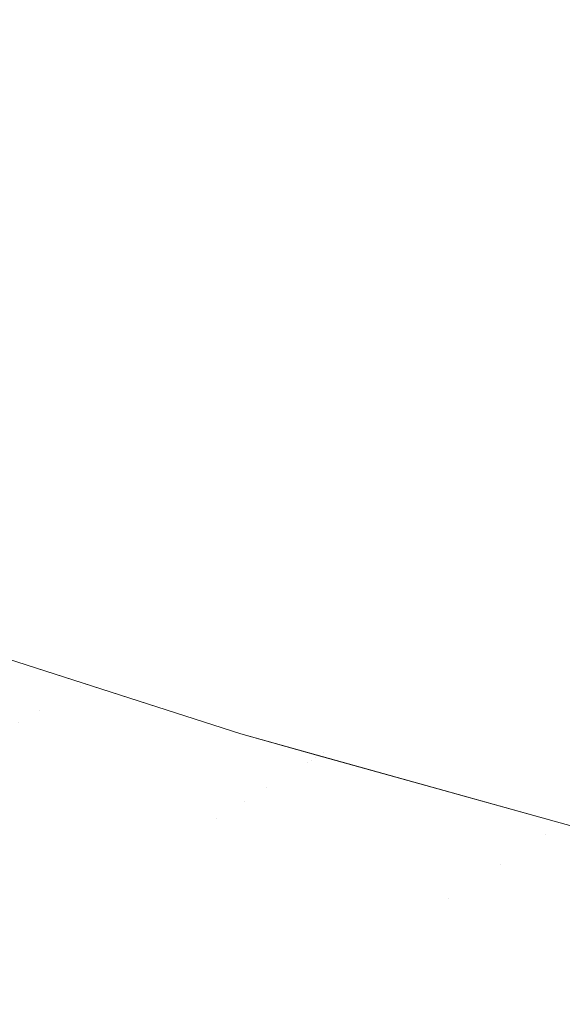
# Model space of a CAD drawing. Header units: centimetres. Extents: x -62 to 63, y 4 to 6.
# Tile 184 of 256: x -19.8177 to -19.7927, y 4.5244 to 4.5698. Entities that reach past the tile are written whole.
import ezdxf

# ---------------------------------------------------------------- set-up
doc = ezdxf.new("R2010")
doc.units = ezdxf.units.CM
doc.header["$LTSCALE"] = 2.54
doc.layers.add('Lucido design-1', color=7, linetype='Continuous')

# ---------------------------------------------------------------- blocks, each defined once
blk = doc.blocks.new('Gruppo-4-1')
at = {"color": 7, "linetype": 'Continuous', "lineweight": 9}
blk.add_3dface([(-61.851453, 5.900212, -2276.22217), (-61.851453, 4.300212, -2276.22217), (62.978378, 4.300212, -2276.22217), (62.978378, 5.900212, -2276.22217)], dxfattribs=at)
for points, invisible_edges in [([(-19.81931, 4.56961, -2276.65914), (-19.827486, 4.572904, -2276.65914), (-19.824774, 4.57409, -2276.657156), (-19.816674, 4.570826, -2276.657156)], 15), ([(-19.811154, 4.573373, -2276.653313), (-19.802926, 4.570233, -2276.653313), (-19.805643, 4.568909, -2276.655213), (-19.813955, 4.572081, -2276.655213)], 15), ([(-19.791709, 4.568553, -2276.651459), (-19.800134, 4.571594, -2276.651459), (-19.797268, 4.572991, -2276.649653), (-19.788934, 4.569982, -2276.649653)], 15), ([(-19.813955, 4.572081, -2276.655213), (-19.805643, 4.568909, -2276.655213), (-19.808281, 4.567623, -2276.657156), (-19.816674, 4.570826, -2276.657156)], 15), ([(-19.794412, 4.567159, -2276.653313), (-19.802926, 4.570233, -2276.653313), (-19.800134, 4.571594, -2276.651459), (-19.791709, 4.568553, -2276.651459)], 15), ([(-19.816674, 4.570826, -2276.657156), (-19.808281, 4.567623, -2276.657156), (-19.810838, 4.566377, -2276.65914), (-19.81931, 4.56961, -2276.65914)], 15), ([(-19.797042, 4.565804, -2276.655213), (-19.805643, 4.568909, -2276.655213), (-19.802926, 4.570233, -2276.653313), (-19.794412, 4.567159, -2276.653313)], 15), ([(-19.81931, 4.56961, -2276.65914), (-19.810838, 4.566377, -2276.65914), (-19.813311, 4.565172, -2276.661164), (-19.82186, 4.568433, -2276.661164)], 15), ([(-19.799596, 4.564488, -2276.657156), (-19.808281, 4.567623, -2276.657156), (-19.805643, 4.568909, -2276.655213), (-19.797042, 4.565804, -2276.655213)], 15), ([(-19.82186, 4.568433, -2276.661164), (-19.813311, 4.565172, -2276.661164), (-19.815699, 4.564008, -2276.663225), (-19.824321, 4.567298, -2276.663225)], 15), ([(-19.791709, 4.568553, -2276.651459), (-19.783003, 4.565582, -2276.651459), (-19.785614, 4.564157, -2276.653313), (-19.794412, 4.567159, -2276.653313)], 15), ([(-19.824321, 4.567298, -2276.663225), (-19.815699, 4.564008, -2276.663225), (-19.818, 4.562886, -2276.665321), (-19.826693, 4.566203, -2276.665321)], 15), ([(-19.802071, 4.563212, -2276.65914), (-19.810838, 4.566377, -2276.65914), (-19.808281, 4.567623, -2276.657156), (-19.799596, 4.564488, -2276.657156)], 15), ([(-19.794412, 4.567159, -2276.653313), (-19.785614, 4.564157, -2276.653313), (-19.788154, 4.562771, -2276.655213), (-19.797042, 4.565804, -2276.655213)], 15), ([(-19.804465, 4.561978, -2276.661164), (-19.813311, 4.565172, -2276.661164), (-19.810838, 4.566377, -2276.65914), (-19.802071, 4.563212, -2276.65914)], 15), ([(-19.797042, 4.565804, -2276.655213), (-19.788154, 4.562771, -2276.655213), (-19.790621, 4.561425, -2276.657156), (-19.799596, 4.564488, -2276.657156)], 15), ([(-19.806777, 4.560786, -2276.663225), (-19.815699, 4.564008, -2276.663225), (-19.813311, 4.565172, -2276.661164), (-19.804465, 4.561978, -2276.661164)], 15), ([(-19.799596, 4.564488, -2276.657156), (-19.790621, 4.561425, -2276.657156), (-19.793012, 4.560121, -2276.65914), (-19.802071, 4.563212, -2276.65914)], 15), ([(-19.809004, 4.559638, -2276.665321), (-19.818, 4.562886, -2276.665321), (-19.815699, 4.564008, -2276.663225), (-19.806777, 4.560786, -2276.663225)], 15), ([(-19.802071, 4.563212, -2276.65914), (-19.793012, 4.560121, -2276.65914), (-19.795325, 4.558859, -2276.661164), (-19.804465, 4.561978, -2276.661164)], 15), ([(-19.811145, 4.558535, -2276.667449), (-19.820211, 4.561808, -2276.667449), (-19.818, 4.562886, -2276.665321), (-19.809004, 4.559638, -2276.665321)], 15), ([(-19.813199, 4.557477, -2276.669608), (-19.822332, 4.560774, -2276.669608), (-19.820211, 4.561808, -2276.667449), (-19.811145, 4.558535, -2276.667449)], 15), ([(-19.804465, 4.561978, -2276.661164), (-19.795325, 4.558859, -2276.661164), (-19.797558, 4.55764, -2276.663225), (-19.806777, 4.560786, -2276.663225)], 15), ([(-19.783664, 4.557109, -2276.65914), (-19.793012, 4.560121, -2276.65914), (-19.790621, 4.561425, -2276.657156), (-19.78136, 4.558442, -2276.657156)], 15), ([(-19.815163, 4.556464, -2276.671794), (-19.824362, 4.559785, -2276.671794), (-19.822332, 4.560774, -2276.669608), (-19.813199, 4.557477, -2276.669608)], 15), ([(-19.806777, 4.560786, -2276.663225), (-19.797558, 4.55764, -2276.663225), (-19.799709, 4.556466, -2276.665321), (-19.809004, 4.559638, -2276.665321)], 15), ([(-19.785893, 4.55582, -2276.661164), (-19.795325, 4.558859, -2276.661164), (-19.793012, 4.560121, -2276.65914), (-19.783664, 4.557109, -2276.65914)], 15), ([(-19.817037, 4.555498, -2276.674006), (-19.826298, 4.558842, -2276.674006), (-19.824362, 4.559785, -2276.671794), (-19.815163, 4.556464, -2276.671794)], 15), ([(-19.809004, 4.559638, -2276.665321), (-19.799709, 4.556466, -2276.665321), (-19.801777, 4.555338, -2276.667449), (-19.811145, 4.558535, -2276.667449)], 15), ([(-19.81882, 4.554579, -2276.676241), (-19.828139, 4.557944, -2276.676241), (-19.826298, 4.558842, -2276.674006), (-19.817037, 4.555498, -2276.674006)], 15), ([(-19.788044, 4.554576, -2276.663225), (-19.797558, 4.55764, -2276.663225), (-19.795325, 4.558859, -2276.661164), (-19.785893, 4.55582, -2276.661164)], 15), ([(-19.811145, 4.558535, -2276.667449), (-19.801777, 4.555338, -2276.667449), (-19.80376, 4.554256, -2276.669608), (-19.813199, 4.557477, -2276.669608)], 15), ([(-19.813199, 4.557477, -2276.669608), (-19.80376, 4.554256, -2276.669608), (-19.805658, 4.553221, -2276.671794), (-19.815163, 4.556464, -2276.671794)], 15), ([(-19.790117, 4.553377, -2276.665321), (-19.799709, 4.556466, -2276.665321), (-19.797558, 4.55764, -2276.663225), (-19.788044, 4.554576, -2276.663225)], 15), ([(-19.815163, 4.556464, -2276.671794), (-19.805658, 4.553221, -2276.671794), (-19.807468, 4.552233, -2276.674006), (-19.817037, 4.555498, -2276.674006)], 15), ([(-19.79211, 4.552224, -2276.667449), (-19.801777, 4.555338, -2276.667449), (-19.799709, 4.556466, -2276.665321), (-19.790117, 4.553377, -2276.665321)], 15), ([(-19.817037, 4.555498, -2276.674006), (-19.807468, 4.552233, -2276.674006), (-19.80919, 4.551293, -2276.676241), (-19.81882, 4.554579, -2276.676241)], 15), ([(-19.794021, 4.551119, -2276.669608), (-19.80376, 4.554256, -2276.669608), (-19.801777, 4.555338, -2276.667449), (-19.79211, 4.552224, -2276.667449)], 15), ([(-19.81882, 4.554579, -2276.676241), (-19.80919, 4.551293, -2276.676241), (-19.810824, 4.550402, -2276.678496), (-19.820512, 4.553708, -2276.678496)], 15), ([(-19.795849, 4.550061, -2276.671794), (-19.805658, 4.553221, -2276.671794), (-19.80376, 4.554256, -2276.669608), (-19.794021, 4.551119, -2276.669608)], 15), ([(-19.820512, 4.553708, -2276.678496), (-19.810824, 4.550402, -2276.678496), (-19.812369, 4.549559, -2276.680769), (-19.822111, 4.552883, -2276.680769)], 15), ([(-19.797594, 4.549052, -2276.674006), (-19.807468, 4.552233, -2276.674006), (-19.805658, 4.553221, -2276.671794), (-19.795849, 4.550061, -2276.671794)], 15), ([(-19.822111, 4.552883, -2276.680769), (-19.812369, 4.549559, -2276.680769), (-19.813824, 4.548765, -2276.683058), (-19.823617, 4.552107, -2276.683058)], 15), ([(-19.823617, 4.552107, -2276.683058), (-19.813824, 4.548765, -2276.683058), (-19.815189, 4.54802, -2276.68536), (-19.825031, 4.551378, -2276.68536)], 15), ([(-19.799253, 4.548092, -2276.676241), (-19.80919, 4.551293, -2276.676241), (-19.807468, 4.552233, -2276.674006), (-19.797594, 4.549052, -2276.674006)], 15), ([(-19.79211, 4.552224, -2276.667449), (-19.782149, 4.549199, -2276.667449), (-19.783985, 4.548071, -2276.669608), (-19.794021, 4.551119, -2276.669608)], 15), ([(-19.825031, 4.551378, -2276.68536), (-19.815189, 4.54802, -2276.68536), (-19.816465, 4.547324, -2276.687674), (-19.826352, 4.550698, -2276.687674)], 15), ([(-19.800828, 4.547182, -2276.678496), (-19.810824, 4.550402, -2276.678496), (-19.80919, 4.551293, -2276.676241), (-19.799253, 4.548092, -2276.676241)], 15), ([(-19.794021, 4.551119, -2276.669608), (-19.783985, 4.548071, -2276.669608), (-19.785742, 4.546992, -2276.671794), (-19.795849, 4.550061, -2276.671794)], 15), ([(-19.826352, 4.550698, -2276.687674), (-19.816465, 4.547324, -2276.687674), (-19.817652, 4.546676, -2276.689995), (-19.82758, 4.550064, -2276.689995)], 15), ([(-19.82758, 4.550064, -2276.689995), (-19.817652, 4.546676, -2276.689995), (-19.81875, 4.546078, -2276.692323), (-19.828717, 4.549479, -2276.692323)], 15), ([(-19.802316, 4.546321, -2276.680769), (-19.812369, 4.549559, -2276.680769), (-19.810824, 4.550402, -2276.678496), (-19.800828, 4.547182, -2276.678496)], 15), ([(-19.795849, 4.550061, -2276.671794), (-19.785742, 4.546992, -2276.671794), (-19.787419, 4.545963, -2276.674006), (-19.797594, 4.549052, -2276.674006)], 15), ([(-19.803718, 4.54551, -2276.683058), (-19.813824, 4.548765, -2276.683058), (-19.812369, 4.549559, -2276.680769), (-19.802316, 4.546321, -2276.680769)], 15), ([(-19.805034, 4.544749, -2276.68536), (-19.815189, 4.54802, -2276.68536), (-19.813824, 4.548765, -2276.683058), (-19.803718, 4.54551, -2276.683058)], 15), ([(-19.797594, 4.549052, -2276.674006), (-19.787419, 4.545963, -2276.674006), (-19.789014, 4.544983, -2276.676241), (-19.799253, 4.548092, -2276.676241)], 15), ([(-19.806264, 4.544037, -2276.687674), (-19.816465, 4.547324, -2276.687674), (-19.815189, 4.54802, -2276.68536), (-19.805034, 4.544749, -2276.68536)], 15), ([(-19.799253, 4.548092, -2276.676241), (-19.789014, 4.544983, -2276.676241), (-19.790527, 4.544054, -2276.678496), (-19.800828, 4.547182, -2276.678496)], 15), ([(-19.807407, 4.543376, -2276.689995), (-19.817652, 4.546676, -2276.689995), (-19.816465, 4.547324, -2276.687674), (-19.806264, 4.544037, -2276.687674)], 15), ([(-19.800828, 4.547182, -2276.678496), (-19.790527, 4.544054, -2276.678496), (-19.791957, 4.543175, -2276.680769), (-19.802316, 4.546321, -2276.680769)], 15), ([(-19.808465, 4.542764, -2276.692323), (-19.81875, 4.546078, -2276.692323), (-19.817652, 4.546676, -2276.689995), (-19.807407, 4.543376, -2276.689995)], 15), ([(-19.809437, 4.542202, -2276.694654), (-19.819759, 4.545527, -2276.694654), (-19.81875, 4.546078, -2276.692323), (-19.808465, 4.542764, -2276.692323)], 15), ([(-19.802316, 4.546321, -2276.680769), (-19.791957, 4.543175, -2276.680769), (-19.793305, 4.542348, -2276.683058), (-19.803718, 4.54551, -2276.683058)], 15), ([(-19.810324, 4.541689, -2276.696987), (-19.82068, 4.545024, -2276.696987), (-19.819759, 4.545527, -2276.694654), (-19.809437, 4.542202, -2276.694654)], 15), ([(-19.803718, 4.54551, -2276.683058), (-19.793305, 4.542348, -2276.683058), (-19.79457, 4.541571, -2276.68536), (-19.805034, 4.544749, -2276.68536)], 15), ([(-19.811128, 4.541224, -2276.699319), (-19.821514, 4.544569, -2276.699319), (-19.82068, 4.545024, -2276.696987), (-19.810324, 4.541689, -2276.696987)], 15), ([(-19.814883, 4.539052, -2276.925344), (-19.825411, 4.542443, -2276.925344), (-19.831728, 4.54464, -2276.92217), (-19.814781, 4.539191, -2276.92217)], 11), ([(-19.814781, 4.539191, -2276.92217), (-19.831728, 4.54464, -2276.92217), (-19.825308, 4.542576, -2276.72217), (-19.807503, 4.536851, -2276.72217)], 10), ([(-19.811849, 4.540807, -2276.701649), (-19.822262, 4.544161, -2276.701649), (-19.821514, 4.544569, -2276.699319), (-19.811128, 4.541224, -2276.699319)], 15), ([(-19.805034, 4.544749, -2276.68536), (-19.79457, 4.541571, -2276.68536), (-19.795751, 4.540845, -2276.687674), (-19.806264, 4.544037, -2276.687674)], 15), ([(-19.812488, 4.540437, -2276.703974), (-19.822925, 4.543799, -2276.703974), (-19.822262, 4.544161, -2276.701649), (-19.811849, 4.540807, -2276.701649)], 15), ([(-19.813046, 4.540114, -2276.706291), (-19.823504, 4.543483, -2276.706291), (-19.822925, 4.543799, -2276.703974), (-19.812488, 4.540437, -2276.703974)], 15), ([(-19.806264, 4.544037, -2276.687674), (-19.795751, 4.540845, -2276.687674), (-19.79685, 4.540171, -2276.689995), (-19.807407, 4.543376, -2276.689995)], 15), ([(-19.813926, 4.539606, -2276.710899), (-19.824417, 4.542985, -2276.710899), (-19.824001, 4.543212, -2276.7086), (-19.813525, 4.539837, -2276.7086)], 15), ([(-19.813525, 4.539837, -2276.7086), (-19.824001, 4.543212, -2276.7086), (-19.823504, 4.543483, -2276.706291), (-19.813046, 4.540114, -2276.706291)], 15), ([(-19.807407, 4.543376, -2276.689995), (-19.79685, 4.540171, -2276.689995), (-19.797866, 4.539546, -2276.692323), (-19.808465, 4.542764, -2276.692323)], 15), ([(-19.782589, 4.539286, -2276.683058), (-19.793305, 4.542348, -2276.683058), (-19.791957, 4.543175, -2276.680769), (-19.781298, 4.54013, -2276.680769)], 15), ([(-19.814499, 4.539274, -2276.715456), (-19.825012, 4.542661, -2276.715456), (-19.824753, 4.542802, -2276.713185), (-19.81425, 4.539418, -2276.713185)], 15), ([(-19.81425, 4.539418, -2276.713185), (-19.824753, 4.542802, -2276.713185), (-19.824417, 4.542985, -2276.710899), (-19.813926, 4.539606, -2276.710899)], 15), ([(-19.808465, 4.542764, -2276.692323), (-19.797866, 4.539546, -2276.692323), (-19.798801, 4.538972, -2276.694654), (-19.809437, 4.542202, -2276.694654)], 15), ([(-19.825815, 4.542223, -2276.930287), (-19.825638, 4.542319, -2276.928615), (-19.815103, 4.538925, -2276.928615), (-19.815273, 4.538827, -2276.930287)], 15), ([(-19.815103, 4.538925, -2276.928615), (-19.825638, 4.542319, -2276.928615), (-19.825504, 4.542392, -2276.926967)], 11), ([(-19.825504, 4.542392, -2276.926967), (-19.825411, 4.542443, -2276.925344), (-19.814883, 4.539052, -2276.925344)], 11), ([(-19.814883, 4.539052, -2276.925344), (-19.815103, 4.538925, -2276.928615), (-19.825504, 4.542392, -2276.926967)], 11), ([(-19.807503, 4.536851, -2276.72217), (-19.825308, 4.542576, -2276.72217), (-19.825302, 4.542502, -2276.71995)], 10), ([(-19.825302, 4.542502, -2276.71995), (-19.825194, 4.542561, -2276.717712), (-19.814675, 4.539172, -2276.717712)], 11), ([(-19.825302, 4.542502, -2276.71995), (-19.803935, 4.535819, -2276.71995), (-19.807503, 4.536851, -2276.72217)], 11), ([(-19.803935, 4.535819, -2276.71995), (-19.825302, 4.542502, -2276.71995), (-19.814675, 4.539172, -2276.717712)], 11), ([(-19.814675, 4.539172, -2276.717712), (-19.825194, 4.542561, -2276.717712), (-19.825012, 4.542661, -2276.715456), (-19.814499, 4.539274, -2276.715456)], 15), ([(-19.783801, 4.538494, -2276.68536), (-19.79457, 4.541571, -2276.68536), (-19.793305, 4.542348, -2276.683058), (-19.782589, 4.539286, -2276.683058)], 15), ([(-19.815742, 4.538555, -2276.933702), (-19.816046, 4.538379, -2276.935444), (-19.826617, 4.541785, -2276.935444), (-19.826302, 4.541957, -2276.933702)], 15), ([(-19.826302, 4.541957, -2276.933702), (-19.826035, 4.542102, -2276.931982), (-19.815485, 4.538704, -2276.931982), (-19.815742, 4.538555, -2276.933702)], 15), ([(-19.815273, 4.538827, -2276.930287), (-19.815485, 4.538704, -2276.931982), (-19.826035, 4.542102, -2276.931982), (-19.825815, 4.542223, -2276.930287)], 15), ([(-19.809437, 4.542202, -2276.694654), (-19.798801, 4.538972, -2276.694654), (-19.799654, 4.538449, -2276.696987), (-19.810324, 4.541689, -2276.696987)], 15), ([(-19.827871, 4.541101, -2276.940809), (-19.827399, 4.541358, -2276.938998), (-19.816799, 4.537943, -2276.938998)], 11), ([(-19.816397, 4.538176, -2276.93721), (-19.816799, 4.537943, -2276.938998), (-19.827399, 4.541358, -2276.938998), (-19.826982, 4.541586, -2276.93721)], 15), ([(-19.826982, 4.541586, -2276.93721), (-19.826617, 4.541785, -2276.935444), (-19.816046, 4.538379, -2276.935444), (-19.816397, 4.538176, -2276.93721)], 15), ([(-19.810324, 4.541689, -2276.696987), (-19.799654, 4.538449, -2276.696987), (-19.800426, 4.537974, -2276.699319), (-19.811128, 4.541224, -2276.699319)], 15), ([(-19.784934, 4.537755, -2276.687674), (-19.795751, 4.540845, -2276.687674), (-19.79457, 4.541571, -2276.68536), (-19.783801, 4.538494, -2276.68536)], 15), ([(-19.816799, 4.537943, -2276.938998), (-19.806313, 4.534359, -2276.940809), (-19.827871, 4.541101, -2276.940809)], 11), ([(-19.817763, 4.537386, -2276.942641), (-19.827871, 4.541101, -2276.940809), (-19.806313, 4.534359, -2276.940809)], 11), ([(-19.811128, 4.541224, -2276.699319), (-19.800426, 4.537974, -2276.699319), (-19.801119, 4.537549, -2276.701649), (-19.811849, 4.540807, -2276.701649)], 15), ([(-19.812488, 4.540437, -2276.703974), (-19.801733, 4.537172, -2276.703974), (-19.80227, 4.536842, -2276.706291), (-19.813046, 4.540114, -2276.706291)], 15), ([(-19.811849, 4.540807, -2276.701649), (-19.801119, 4.537549, -2276.701649), (-19.801733, 4.537172, -2276.703974), (-19.812488, 4.540437, -2276.703974)], 15), ([(-19.785987, 4.537067, -2276.689995), (-19.79685, 4.540171, -2276.689995), (-19.795751, 4.540845, -2276.687674), (-19.784934, 4.537755, -2276.687674)], 15), ([(-19.813046, 4.540114, -2276.706291), (-19.80227, 4.536842, -2276.706291), (-19.80273, 4.53656, -2276.7086), (-19.813525, 4.539837, -2276.7086)], 15), ([(-19.786961, 4.53643, -2276.692323), (-19.797866, 4.539546, -2276.692323), (-19.79685, 4.540171, -2276.689995), (-19.785987, 4.537067, -2276.689995)], 15), ([(-19.813926, 4.539606, -2276.710899), (-19.803115, 4.536323, -2276.710899), (-19.803426, 4.536132, -2276.713185), (-19.81425, 4.539418, -2276.713185)], 15), ([(-19.813525, 4.539837, -2276.7086), (-19.80273, 4.53656, -2276.7086), (-19.803115, 4.536323, -2276.710899), (-19.813926, 4.539606, -2276.710899)], 15), ([(-19.787856, 4.535845, -2276.694654), (-19.798801, 4.538972, -2276.694654), (-19.797866, 4.539546, -2276.692323), (-19.786961, 4.53643, -2276.692323)], 15), ([(-19.814883, 4.539052, -2276.925344), (-19.814781, 4.539191, -2276.92217), (-19.807503, 4.536851, -2276.92217)], 9), ([(-19.807503, 4.536851, -2276.72217), (-19.807503, 4.536851, -2276.92217), (-19.814781, 4.539191, -2276.92217)], 9), ([(-19.814499, 4.539274, -2276.715456), (-19.803666, 4.535985, -2276.715456), (-19.803835, 4.535881, -2276.717712), (-19.814675, 4.539172, -2276.717712)], 15), ([(-19.814675, 4.539172, -2276.717712), (-19.803835, 4.535881, -2276.717712), (-19.803935, 4.535819, -2276.71995)], 11), ([(-19.81425, 4.539418, -2276.713185), (-19.803426, 4.536132, -2276.713185), (-19.803666, 4.535985, -2276.715456), (-19.814499, 4.539274, -2276.715456)], 15), ([(-19.815742, 4.538555, -2276.933702), (-19.815485, 4.538704, -2276.931982), (-19.804614, 4.535402, -2276.931982), (-19.804861, 4.535251, -2276.933702)], 15), ([(-19.804409, 4.535528, -2276.930287), (-19.804614, 4.535402, -2276.931982), (-19.815485, 4.538704, -2276.931982), (-19.815273, 4.538827, -2276.930287)], 15), ([(-19.815273, 4.538827, -2276.930287), (-19.815103, 4.538925, -2276.928615), (-19.804246, 4.535628, -2276.928615), (-19.804409, 4.535528, -2276.930287)], 15), ([(-19.814883, 4.539052, -2276.925344), (-19.804035, 4.535758, -2276.925344), (-19.804246, 4.535628, -2276.928615), (-19.815103, 4.538925, -2276.928615)], 15), ([(-19.807503, 4.536851, -2276.92217), (-19.804035, 4.535758, -2276.925344), (-19.814883, 4.539052, -2276.925344)], 11), ([(-19.788674, 4.535311, -2276.696987), (-19.799654, 4.538449, -2276.696987), (-19.798801, 4.538972, -2276.694654), (-19.787856, 4.535845, -2276.694654)], 15), ([(-19.80549, 4.534864, -2276.93721), (-19.805877, 4.534627, -2276.938998), (-19.816799, 4.537943, -2276.938998), (-19.816397, 4.538176, -2276.93721)], 15), ([(-19.816397, 4.538176, -2276.93721), (-19.816046, 4.538379, -2276.935444), (-19.805152, 4.535072, -2276.935444), (-19.80549, 4.534864, -2276.93721)], 15), ([(-19.804861, 4.535251, -2276.933702), (-19.805152, 4.535072, -2276.935444), (-19.816046, 4.538379, -2276.935444), (-19.815742, 4.538555, -2276.933702)], 15), ([(-19.789414, 4.534828, -2276.699319), (-19.800426, 4.537974, -2276.699319), (-19.799654, 4.538449, -2276.696987), (-19.788674, 4.535311, -2276.696987)], 15), ([(-19.816799, 4.537943, -2276.938998), (-19.805877, 4.534627, -2276.938998), (-19.806313, 4.534359, -2276.940809)], 11), ([(-19.790078, 4.534394, -2276.701649), (-19.801119, 4.537549, -2276.701649), (-19.800426, 4.537974, -2276.699319), (-19.789414, 4.534828, -2276.699319)], 15), ([(-19.817763, 4.537386, -2276.942641), (-19.806802, 4.534058, -2276.942641), (-19.807346, 4.533725, -2276.944493), (-19.818328, 4.537059, -2276.944493)], 15), ([(-19.806313, 4.534359, -2276.940809), (-19.806802, 4.534058, -2276.942641), (-19.817763, 4.537386, -2276.942641)], 11), ([(-19.790666, 4.53401, -2276.703974), (-19.801733, 4.537172, -2276.703974), (-19.801119, 4.537549, -2276.701649), (-19.790078, 4.534394, -2276.701649)], 15), ([(-19.818328, 4.537059, -2276.944493), (-19.807346, 4.533725, -2276.944493), (-19.807945, 4.533356, -2276.946366), (-19.818952, 4.536698, -2276.946366)], 15), ([(-19.804035, 4.535758, -2276.925344), (-19.807503, 4.536851, -2276.92217), (-19.792771, 4.532743, -2276.92217)], 9), ([(-19.792771, 4.532743, -2276.92217), (-19.807503, 4.536851, -2276.92217), (-19.807503, 4.536851, -2276.72217), (-19.803951, 4.53586, -2276.72217)], 10), ([(-19.803935, 4.535819, -2276.71995), (-19.803951, 4.53586, -2276.72217), (-19.807503, 4.536851, -2276.72217)], 9), ([(-19.791621, 4.533386, -2276.7086), (-19.80273, 4.53656, -2276.7086), (-19.80227, 4.536842, -2276.706291), (-19.79118, 4.533674, -2276.706291)], 15), ([(-19.79118, 4.533674, -2276.706291), (-19.80227, 4.536842, -2276.706291), (-19.801733, 4.537172, -2276.703974), (-19.790666, 4.53401, -2276.703974)], 15), ([(-19.818952, 4.536698, -2276.946366), (-19.807945, 4.533356, -2276.946366), (-19.808603, 4.532952, -2276.948259), (-19.819637, 4.536302, -2276.948259)], 15), ([(-19.79199, 4.533144, -2276.710899), (-19.803115, 4.536323, -2276.710899), (-19.80273, 4.53656, -2276.7086), (-19.791621, 4.533386, -2276.7086)], 15), ([(-19.819637, 4.536302, -2276.948259), (-19.808603, 4.532952, -2276.948259), (-19.809322, 4.532511, -2276.95017), (-19.820384, 4.53587, -2276.95017)], 15), ([(-19.781063, 4.529726, -2276.715456), (-19.781218, 4.529618, -2276.717712), (-19.803835, 4.535881, -2276.717712), (-19.803666, 4.535985, -2276.715456)], 15), ([(-19.803666, 4.535985, -2276.715456), (-19.803426, 4.536132, -2276.713185), (-19.792289, 4.532949, -2276.713185)], 11), ([(-19.792289, 4.532949, -2276.713185), (-19.781063, 4.529726, -2276.715456), (-19.803666, 4.535985, -2276.715456)], 11), ([(-19.792289, 4.532949, -2276.713185), (-19.803426, 4.536132, -2276.713185), (-19.803115, 4.536323, -2276.710899), (-19.79199, 4.533144, -2276.710899)], 15), ([(-19.820384, 4.53587, -2276.95017), (-19.809322, 4.532511, -2276.95017), (-19.810103, 4.532031, -2276.952099), (-19.821197, 4.5354, -2276.952099)], 15), ([(-19.793427, 4.532206, -2276.931982), (-19.804614, 4.535402, -2276.931982), (-19.804409, 4.535528, -2276.930287)], 11), ([(-19.793427, 4.532206, -2276.931982), (-19.804409, 4.535528, -2276.930287), (-19.804246, 4.535628, -2276.928615)], 11), ([(-19.793074, 4.532436, -2276.928615), (-19.804246, 4.535628, -2276.928615), (-19.804035, 4.535758, -2276.925344), (-19.792872, 4.532568, -2276.925344)], 15), ([(-19.804246, 4.535628, -2276.928615), (-19.793074, 4.532436, -2276.928615), (-19.793427, 4.532206, -2276.931982)], 11), ([(-19.792771, 4.532743, -2276.92217), (-19.792872, 4.532568, -2276.925344), (-19.804035, 4.535758, -2276.925344)], 11), ([(-19.803951, 4.53586, -2276.72217), (-19.780236, 4.529248, -2276.72217), (-19.781334, 4.529554, -2276.92217), (-19.792771, 4.532743, -2276.92217)], 10), ([(-19.803951, 4.53586, -2276.72217), (-19.803935, 4.535819, -2276.71995), (-19.781309, 4.529554, -2276.71995)], 11), ([(-19.781309, 4.529554, -2276.71995), (-19.780236, 4.529248, -2276.72217), (-19.803951, 4.53586, -2276.72217)], 9), ([(-19.803935, 4.535819, -2276.71995), (-19.803835, 4.535881, -2276.717712), (-19.781218, 4.529618, -2276.717712), (-19.781309, 4.529554, -2276.71995)], 15), ([(-19.821197, 4.5354, -2276.952099), (-19.810103, 4.532031, -2276.952099), (-19.810949, 4.531512, -2276.954044), (-19.822078, 4.534891, -2276.954044)], 15), ([(-19.80549, 4.534864, -2276.93721), (-19.805152, 4.535072, -2276.935444), (-19.793943, 4.531869, -2276.935444), (-19.794267, 4.531657, -2276.93721)], 15), ([(-19.793663, 4.532051, -2276.933702), (-19.793943, 4.531869, -2276.935444), (-19.805152, 4.535072, -2276.935444), (-19.804861, 4.535251, -2276.933702)], 15), ([(-19.804861, 4.535251, -2276.933702), (-19.804614, 4.535402, -2276.931982), (-19.793427, 4.532206, -2276.931982), (-19.793663, 4.532051, -2276.933702)], 15), ([(-19.822078, 4.534891, -2276.954044), (-19.810949, 4.531512, -2276.954044), (-19.811862, 4.530951, -2276.956004), (-19.823027, 4.534341, -2276.956004)], 15), ([(-19.806313, 4.534359, -2276.940809), (-19.805877, 4.534627, -2276.938998), (-19.794637, 4.531415, -2276.938998), (-19.795055, 4.531142, -2276.940809)], 15), ([(-19.794267, 4.531657, -2276.93721), (-19.794637, 4.531415, -2276.938998), (-19.805877, 4.534627, -2276.938998), (-19.80549, 4.534864, -2276.93721)], 15), ([(-19.823027, 4.534341, -2276.956004), (-19.811862, 4.530951, -2276.956004), (-19.812844, 4.530348, -2276.957979), (-19.824049, 4.53375, -2276.957979)], 15), ([(-19.795055, 4.531142, -2276.940809), (-19.795524, 4.530836, -2276.942641), (-19.806802, 4.534058, -2276.942641), (-19.806313, 4.534359, -2276.940809)], 15), ([(-19.824049, 4.53375, -2276.957979), (-19.812844, 4.530348, -2276.957979), (-19.813897, 4.529701, -2276.959966), (-19.825145, 4.533116, -2276.959966)], 15), ([(-19.784432, 4.52738, -2276.944493), (-19.784981, 4.526997, -2276.946366), (-19.807945, 4.533356, -2276.946366), (-19.807346, 4.533725, -2276.944493)], 15), ([(-19.807346, 4.533725, -2276.944493), (-19.806802, 4.534058, -2276.942641), (-19.795524, 4.530836, -2276.942641)], 11), ([(-19.795524, 4.530836, -2276.942641), (-19.784432, 4.52738, -2276.944493), (-19.807346, 4.533725, -2276.944493)], 11), ([(-19.808603, 4.532952, -2276.948259), (-19.807945, 4.533356, -2276.946366), (-19.784981, 4.526997, -2276.946366), (-19.785583, 4.526578, -2276.948259)], 15), ([(-19.825145, 4.533116, -2276.959966), (-19.813897, 4.529701, -2276.959966), (-19.815023, 4.529009, -2276.961965), (-19.826317, 4.532439, -2276.961965)], 15), ([(-19.797939, 4.529258, -2276.95017), (-19.809322, 4.532511, -2276.95017), (-19.808603, 4.532952, -2276.948259)], 11), ([(-19.797939, 4.529258, -2276.95017), (-19.808603, 4.532952, -2276.948259), (-19.785583, 4.526578, -2276.948259)], 11), ([(-19.781401, 4.52949, -2276.925344), (-19.792872, 4.532568, -2276.925344), (-19.792771, 4.532743, -2276.92217)], 11), ([(-19.792771, 4.532743, -2276.92217), (-19.781334, 4.529554, -2276.92217), (-19.781401, 4.52949, -2276.925344)], 10), ([(-19.826317, 4.532439, -2276.961965), (-19.815023, 4.529009, -2276.961965), (-19.816225, 4.528272, -2276.963974), (-19.827567, 4.531715, -2276.963974)], 15), ([(-19.798687, 4.528769, -2276.952099), (-19.810103, 4.532031, -2276.952099), (-19.809322, 4.532511, -2276.95017), (-19.797939, 4.529258, -2276.95017)], 15), ([(-19.793074, 4.532436, -2276.928615), (-19.781594, 4.529356, -2276.928615), (-19.781931, 4.529121, -2276.931982), (-19.793427, 4.532206, -2276.931982)], 15), ([(-19.792872, 4.532568, -2276.925344), (-19.781401, 4.52949, -2276.925344), (-19.781594, 4.529356, -2276.928615), (-19.793074, 4.532436, -2276.928615)], 15), ([(-19.799498, 4.52824, -2276.954044), (-19.810949, 4.531512, -2276.954044), (-19.810103, 4.532031, -2276.952099), (-19.798687, 4.528769, -2276.952099)], 15), ([(-19.794267, 4.531657, -2276.93721), (-19.793943, 4.531869, -2276.935444), (-19.782424, 4.528778, -2276.935444), (-19.782733, 4.528563, -2276.93721)], 15), ([(-19.782157, 4.528964, -2276.933702), (-19.782424, 4.528778, -2276.935444), (-19.793943, 4.531869, -2276.935444), (-19.793663, 4.532051, -2276.933702)], 15), ([(-19.793663, 4.532051, -2276.933702), (-19.793427, 4.532206, -2276.931982), (-19.781931, 4.529121, -2276.931982), (-19.782157, 4.528964, -2276.933702)], 15), ([(-19.827567, 4.531715, -2276.963974), (-19.816225, 4.528272, -2276.963974), (-19.817504, 4.527486, -2276.96599), (-19.828897, 4.530946, -2276.96599)], 15), ([(-19.800373, 4.527668, -2276.956004), (-19.811862, 4.530951, -2276.956004), (-19.810949, 4.531512, -2276.954044), (-19.799498, 4.52824, -2276.954044)], 15), ([(-19.795055, 4.531142, -2276.940809), (-19.794637, 4.531415, -2276.938998), (-19.783087, 4.528316, -2276.938998), (-19.783487, 4.528038, -2276.940809)], 15), ([(-19.782733, 4.528563, -2276.93721), (-19.783087, 4.528316, -2276.938998), (-19.794637, 4.531415, -2276.938998), (-19.794267, 4.531657, -2276.93721)], 15), ([(-19.828897, 4.530946, -2276.96599), (-19.817504, 4.527486, -2276.96599), (-19.818862, 4.526652, -2276.968013), (-19.830311, 4.530128, -2276.968013)], 15), ([(-19.801314, 4.527053, -2276.957979), (-19.812844, 4.530348, -2276.957979), (-19.811862, 4.530951, -2276.956004), (-19.800373, 4.527668, -2276.956004)], 15), ([(-19.783487, 4.528038, -2276.940809), (-19.783934, 4.527726, -2276.942641), (-19.795524, 4.530836, -2276.942641), (-19.795055, 4.531142, -2276.940809)], 15), ([(-19.795524, 4.530836, -2276.942641), (-19.783934, 4.527726, -2276.942641), (-19.784432, 4.52738, -2276.944493)], 11), ([(-19.802323, 4.526394, -2276.959966), (-19.813897, 4.529701, -2276.959966), (-19.812844, 4.530348, -2276.957979), (-19.801314, 4.527053, -2276.957979)], 15), ([(-19.803402, 4.525689, -2276.961965), (-19.815023, 4.529009, -2276.961965), (-19.813897, 4.529701, -2276.959966), (-19.802323, 4.526394, -2276.959966)], 15), ([(-19.797939, 4.529258, -2276.95017), (-19.786241, 4.52612, -2276.95017), (-19.786956, 4.525622, -2276.952099), (-19.798687, 4.528769, -2276.952099)], 15), ([(-19.785583, 4.526578, -2276.948259), (-19.786241, 4.52612, -2276.95017), (-19.797939, 4.529258, -2276.95017)], 11), ([(-19.804554, 4.524937, -2276.963974), (-19.816225, 4.528272, -2276.963974), (-19.815023, 4.529009, -2276.961965), (-19.803402, 4.525689, -2276.961965)], 15), ([(-19.798687, 4.528769, -2276.952099), (-19.786956, 4.525622, -2276.952099), (-19.787731, 4.525082, -2276.954044), (-19.799498, 4.52824, -2276.954044)], 15), ([(-19.805779, 4.524136, -2276.96599), (-19.817504, 4.527486, -2276.96599), (-19.816225, 4.528272, -2276.963974), (-19.804554, 4.524937, -2276.963974)], 15), ([(-19.799498, 4.52824, -2276.954044), (-19.787731, 4.525082, -2276.954044), (-19.788567, 4.5245, -2276.956004), (-19.800373, 4.527668, -2276.956004)], 15), ([(-19.807081, 4.523286, -2276.968013), (-19.818862, 4.526652, -2276.968013), (-19.817504, 4.527486, -2276.96599), (-19.805779, 4.524136, -2276.96599)], 15), ([(-19.800373, 4.527668, -2276.956004), (-19.788567, 4.5245, -2276.956004), (-19.789466, 4.523874, -2276.957979), (-19.801314, 4.527053, -2276.957979)], 15), ([(-19.801314, 4.527053, -2276.957979), (-19.789466, 4.523874, -2276.957979), (-19.79043, 4.523203, -2276.959966), (-19.802323, 4.526394, -2276.959966)], 15), ([(-19.80846, 4.522385, -2276.97004), (-19.820301, 4.525768, -2276.97004), (-19.818862, 4.526652, -2276.968013), (-19.807081, 4.523286, -2276.968013)], 15), ([(-19.802323, 4.526394, -2276.959966), (-19.79043, 4.523203, -2276.959966), (-19.791461, 4.522485, -2276.961965), (-19.803402, 4.525689, -2276.961965)], 15), ([(-19.809919, 4.521432, -2276.972069), (-19.821823, 4.524833, -2276.972069), (-19.820301, 4.525768, -2276.97004), (-19.80846, 4.522385, -2276.97004)], 15), ([(-19.803402, 4.525689, -2276.961965), (-19.791461, 4.522485, -2276.961965), (-19.792561, 4.521719, -2276.963974), (-19.804554, 4.524937, -2276.963974)], 15), ([(-19.811459, 4.520426, -2276.974099), (-19.82343, 4.523846, -2276.974099), (-19.821823, 4.524833, -2276.972069), (-19.809919, 4.521432, -2276.972069)], 15), ([(-19.804554, 4.524937, -2276.963974), (-19.792561, 4.521719, -2276.963974), (-19.793731, 4.520903, -2276.96599), (-19.805779, 4.524136, -2276.96599)], 15)]:
    blk.add_3dface(points, dxfattribs=dict(at, invisible_edges=invisible_edges))
blk = doc.blocks.new('Gruppo-5-1')
at = {"color": 7}
blk.add_blockref('Gruppo-4-1', (0, 0), dxfattribs=at)

msp = doc.modelspace()

# ---------------------------------------------------------------- block references
at = {"layer": 'Lucido design-1', "color": 7}
msp.add_blockref('Gruppo-5-1', (0, 0), dxfattribs=at)

doc.saveas('drawing.dxf')
